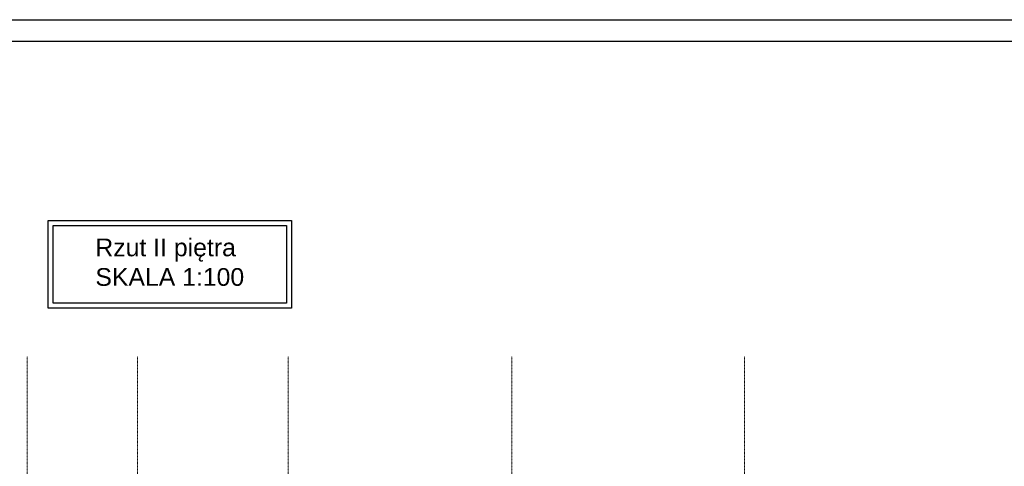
# Model space of a CAD drawing. Header units: inches. Extents: x -112469 to 885939, y -131046 to 286269.
# Tile 91 of 138: x 54311 to 77150, y -37034 to -26665. Entities that reach past the tile are written whole.
import ezdxf

# ---------------------------------------------------------------- set-up
doc = ezdxf.new("R2010")
doc.units = ezdxf.units.IN
doc.header["$MEASUREMENT"] = 0
doc.linetypes.add('Linia siatki', pattern=[0.9925, 0.47, -0.2175, 0.0875, -0.2175])
doc.layers.add('_IS_woda zimna', color=5, linetype='Continuous', lineweight=35)
doc.layers.add('S-GRID', color=251, linetype='Continuous', lineweight=9)
doc.styles.get("Standard").update_dxf_attribs({"font": 'arial.ttf'})

# ---------------------------------------------------------------- blocks, each defined once
blk = doc.blocks.new('2 PIĘTRO')
at = {"layer": 'S-GRID', "color": 251, "linetype": 'Linia siatki'}
for p, q in [((192523.54, -349.63), (192523.54, -23392.42)), ((195083.54, -349.63), (195083.54, -23392.42)), ((198573.54, -349.63), (198573.54, -23392.42)), ((203763.54, -349.63), (203763.54, -23392.42)), ((209158.54, -349.63), (209158.54, -23392.42))]:
    blk.add_line(p, q, dxfattribs=at)

msp = doc.modelspace()

# ---------------------------------------------------------------- linework, layer by layer
for points in [[(54968, -31326), (60618, -31326), (60618, -33366), (54968, -33366)], [(55085, -31444), (60500, -31444), (60500, -33249), (55085, -33249)]]:
    msp.add_lwpolyline(points, close=True)

# ---------------------------------------------------------------- block references
at = {"layer": '_IS_woda zimna', "ltscale": 10}
msp.add_blockref('2 PIĘTRO', (-138038, -34134), dxfattribs=at)

# ---------------------------------------------------------------- texts
at = {"insert": (56066, -31746), "char_height": 411.6, "width": 22558.04, "attachment_point": 1}
msp.add_mtext('Rzut II piętra\\PSKALA 1:100', dxfattribs=at)

# ---------------------------------------------------------------- next in the draw order: linework, layer by layer
for points in [[(-5630, -26665), (94370, -26665), (94370, -68665), (-5630, -68665)], [(-5130, -27165), (93870, -27165), (93870, -68165), (-5130, -68165)]]:
    msp.add_lwpolyline(points, close=True)

doc.saveas('drawing.dxf')
